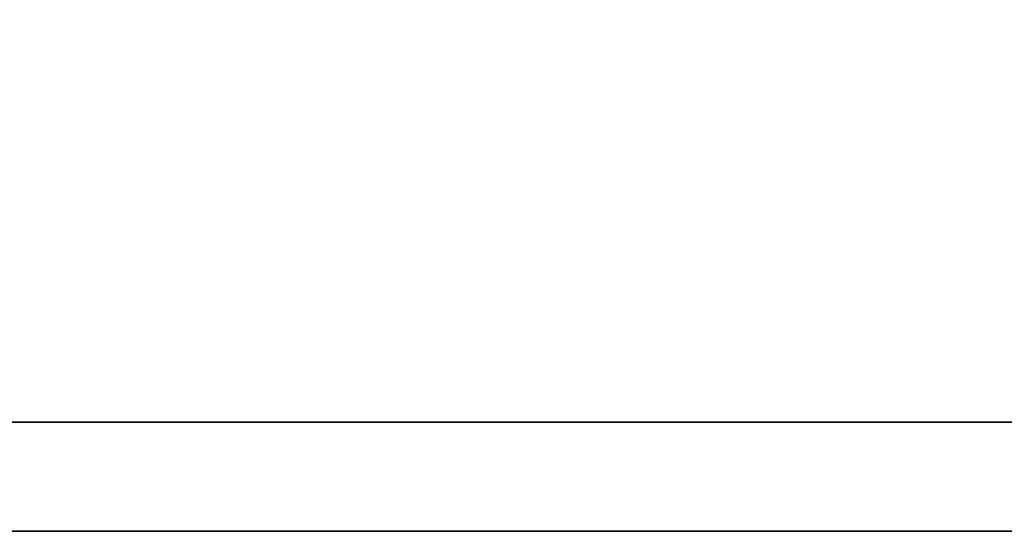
# Model space of a CAD drawing. Header units: millimetres. Extents: x -51 to 291, y -54 to 83.
# Tile 24 of 99: x 95.81 to 96.385, y 1.77 to 2.069. Entities that reach past the tile are written whole.
import ezdxf

# ---------------------------------------------------------------- set-up
doc = ezdxf.new("R2010")
doc.units = ezdxf.units.MM
doc.layers.add('DIM', color=4, linetype='Continuous')
doc.layers.add('layer 1', color=7, linetype='Continuous')

# ---------------------------------------------------------------- blocks, each defined once
blk = doc.blocks.new('TBI MOTION logo(完整正式版)')
at = {"layer": 'layer 1', "color": 22, "lineweight": 35}
blk.add_open_spline([(75.90875, -9.47875), (75.90875, -9.47875), (75.90875, -12.28625), (75.90875, -12.28625), (75.90875, -12.28625), (75.90875, -12.28625), (75.90875, -12.47875), (75.90875, -12.47875), (75.90875, -12.47875), (75.90875, -12.47875), (75.71625, -12.47875), (75.71625, -12.47875), (75.71625, -12.47875), (75.71625, -12.47875), (-88.32875, -12.47875), (-88.32875, -12.47875), (-88.32875, -12.47875), (-88.32875, -12.47875), (-88.32875, -13.29375), (-88.32875, -13.29375), (-88.32875, -13.29375), (-88.32875, -13.29375), (82.89125, -13.29375), (82.89125, -13.29375), (82.89125, -13.29375), (82.89125, -13.29375), (75.90875, -9.47875), (75.90875, -9.47875)], degree=3, knots=[0, 0, 0, 0, 0.1428571, 0.1428571, 0.1428571, 0.1428572, 0.2857143, 0.2857143, 0.2857143, 0.2857143, 0.4285714, 0.4285714, 0.4285714, 0.4285714, 0.5714286, 0.5714286, 0.5714286, 0.5714286, 0.7142857, 0.7142857, 0.7142857, 0.7142857, 0.8571429, 0.8571429, 0.8571429, 0.8571429, 1, 1, 1, 1], dxfattribs=at)

msp = doc.modelspace()

# ---------------------------------------------------------------- block references
at = {"layer": 'DIM', "color": 7, "xscale": 0.0784079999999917, "yscale": 0.0784079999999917, "zscale": 0.0784079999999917}
msp.add_blockref('TBI MOTION logo(完整正式版)', (101.19269, 2.81261), dxfattribs=at)

doc.saveas('drawing.dxf')
